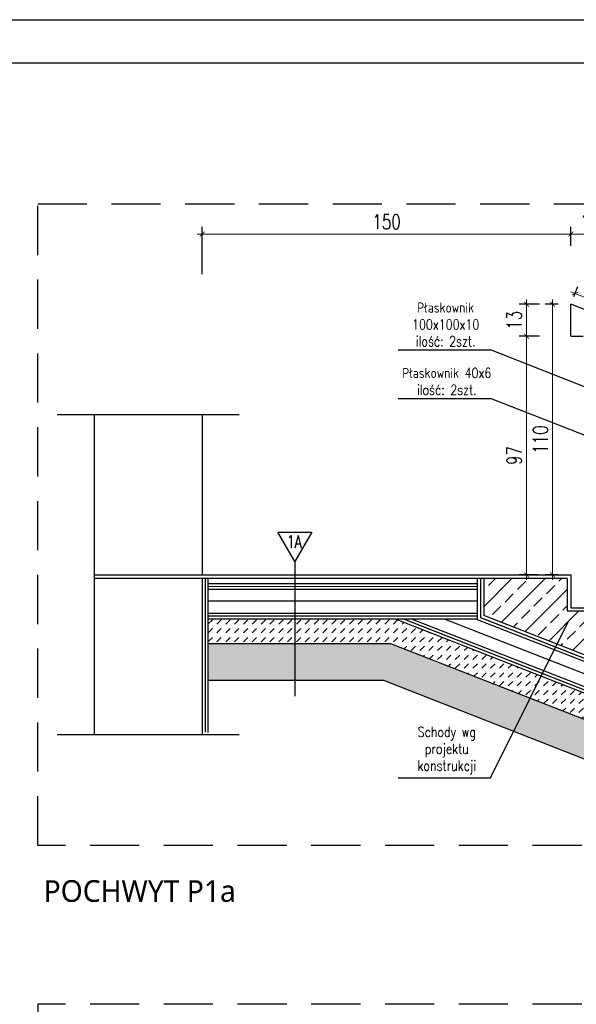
# Model space of a CAD drawing. Header units: millimetres. Extents: x 31969 to 285678, y -69766 to -1123.
# Tile 48 of 176: x 140916 to 141369, y -16873 to -16073. Entities that reach past the tile are written whole.
import ezdxf
from ezdxf.enums import TextEntityAlignment as Align
from ezdxf.lldxf.tags import DXFTag

# ---------------------------------------------------------------- set-up
doc = ezdxf.new("R2010")
doc.units = ezdxf.units.MM
doc.linetypes.add('ACAD_ISO03W100', pattern=[30, 12, -18])
doc.linetypes.add('HIDDEN', pattern=[0.375, 0.25, -0.125])
for name, color, linetype in [('a-balustrada i pochwyt', 1, 'Continuous'), ('a-balustrady detal', 5, 'Continuous'), ('a-opis 2', 1, 'Continuous'), ('a-przekrój 2', 251, 'Continuous'), ('a-przekrój 4', 118, 'Continuous'), ('a-przerywana', 250, 'HIDDEN'), ('a-ramka', 7, 'Continuous'), ('a-widokowa', 3, 'Continuous'), ('a-wymiary', 11, 'Continuous')]:
    doc.layers.add(name, color=color, linetype=linetype)
doc.styles.add('PRZEKRÓJ2', font='l_10646.ttf')
doc.styles.add('RS01507', font='romans.shx', dxfattribs={"width": 0.7, "height": 0.15})
doc.styles.add('WYMIAR', font='romans.shx', dxfattribs={"width": 0.8})
doc.styles.add('WYMIARY', font='simplex.shx', dxfattribs={"width": 0.75})
doc.linetypes.add('BATTING', pattern='A,0.0001,-0.1,[134,ltypeshp.shx,S=0.1,R=0,X=-0.1,Y=0],-0.2,[134,ltypeshp.shx,S=0.1,R=180,X=0.1,Y=0],-0.1', length=0.4001)
tags = doc.linetypes.add('DASHED', pattern=[0.75, 0.5, -0.25]).pattern_tags.tags
tags[6:7] = [DXFTag(74, 4), DXFTag(75, 0), DXFTag(340, '0'), DXFTag(46, 1.0), DXFTag(50, 0.0), DXFTag(44, 0.0), DXFTag(45, 0.0)]
tags[4:5] = [DXFTag(74, 4), DXFTag(75, 0), DXFTag(340, '0'), DXFTag(46, 1.0), DXFTag(50, 0.0), DXFTag(44, 0.0), DXFTag(45, 0.0)]
tags = doc.linetypes.add('DASHED2', pattern=[0.375, 0.25, -0.125]).pattern_tags.tags
tags[6:7] = [DXFTag(74, 4), DXFTag(75, 0), DXFTag(340, '0'), DXFTag(46, 1.0), DXFTag(50, 0.0), DXFTag(44, 0.0), DXFTag(45, 0.0)]
tags[4:5] = [DXFTag(74, 4), DXFTag(75, 0), DXFTag(340, '0'), DXFTag(46, 1.0), DXFTag(50, 0.0), DXFTag(44, 0.0), DXFTag(45, 0.0)]
doc.dimstyles.new('MAREK50', dxfattribs={"dimtxt": 12.5, "dimasz": 5, "dimexe": 3, "dimexo": 2, "dimgap": 3.5, "dimtad": 1, "dimdec": 1, "dimdsep": 46, "dimtxsty": 'WYMIARY', "dimblk1": 'ARCHTICK', "dimblk2": 'ARCHTICK', "dimsah": 1, "dimcen": 2.5, "dimdle": 5, "dimadec": 0, "dimazin": 0, "dimtfac": 1, "dimtdec": 1, "dimtmove": 1, "dimatfit": 3, "dimldrblk": 'ARCHTICK', "dimfxl": 1, "dimtolj": 1, "dimtzin": 0, "dimarcsym": 0})

# ---------------------------------------------------------------- blocks, each defined once
blk = doc.blocks.new('A$C15DF2087')
at = {"layer": 'a-przerywana', "color": 3, "ltscale": 80}
blk.add_lwpolyline([(341.31, 260.83), (0, 260.83), (0, 0), (341.31, 0)], close=True, dxfattribs=at)
blk = doc.blocks.new('_ARCHTICK')
at = {"color": 0, "linetype": 'ByBlock', "const_width": 0.15}
blk.add_lwpolyline([(-0.5, -0.5), (0.5, 0.5)], dxfattribs=at)
blk = doc.blocks.new('*D235')
at = {"layer": 'a-wymiary', "color": 0, "lineweight": 0, "ltscale": 100}
blk.add_line((139766.21, -17179.38), (139766.21, -17293.38), dxfattribs=at)
at = {"layer": 'a-wymiary', "color": 0, "linetype": 'ACAD_ISO03W100', "lineweight": -2, "ltscale": 100}
blk.add_line((139768.49, -17181.38), (139763.21, -17181.38), dxfattribs=at)
at = {"layer": 'a-wymiary', "color": 0, "lineweight": -2, "ltscale": 100}
blk.add_line((139768.49, -17291.38), (139763.21, -17291.38), dxfattribs=at)
at = {"layer": 'DEFPOINTS', "color": 0, "ltscale": 100}
for p in [(139770.49, -17181.38), (139766.21, -17291.38), (139770.49, -17291.38)]:
    blk.add_point(p, dxfattribs=at)
at = {"layer": 'a-wymiary', "color": 0, "lineweight": 0, "ltscale": 100, "xscale": 2, "yscale": 2, "zscale": 2}
for p, rotation in [((139766.21, -17181.38), 90), ((139766.21, -17291.38), 270)]:
    blk.add_blockref('_ARCHTICK', p, dxfattribs=dict(at, rotation=rotation))
at = {"layer": 'a-wymiary', "color": 0, "ltscale": 100, "insert": (139761.21, -17236.38), "char_height": 6, "attachment_point": 5, "rotation": 90, "style": 'WYMIARY'}
blk.add_mtext('\\A1;110', dxfattribs=at)
blk = doc.blocks.new('*D233')
at = {"layer": 'a-wymiary', "color": 0, "lineweight": 0, "ltscale": 100}
blk.add_line((139755.6, -17179.38), (139755.6, -17196.38), dxfattribs=at)
at = {"layer": 'a-wymiary', "color": 0, "linetype": 'ACAD_ISO03W100', "lineweight": -2, "ltscale": 100}
blk.add_line((139760.88, -17181.38), (139752.6, -17181.38), dxfattribs=at)
at = {"layer": 'a-wymiary', "color": 0, "lineweight": -2, "ltscale": 100}
blk.add_line((139760.88, -17194.38), (139752.6, -17194.38), dxfattribs=at)
at = {"layer": 'DEFPOINTS', "color": 0, "ltscale": 100}
for p in [(139762.88, -17181.38), (139755.6, -17194.38), (139762.88, -17194.38)]:
    blk.add_point(p, dxfattribs=at)
at = {"layer": 'a-wymiary', "color": 0, "lineweight": 0, "ltscale": 100, "xscale": 2, "yscale": 2, "zscale": 2}
for p, rotation in [((139755.6, -17181.38), 90), ((139755.6, -17194.38), 270)]:
    blk.add_blockref('_ARCHTICK', p, dxfattribs=dict(at, rotation=rotation))
at = {"layer": 'a-wymiary', "color": 0, "ltscale": 100, "insert": (139750.6, -17187.88), "char_height": 6, "attachment_point": 5, "rotation": 90, "style": 'WYMIARY'}
blk.add_mtext('\\A1;13', dxfattribs=at)
blk = doc.blocks.new('*D234')
at = {"layer": 'a-wymiary', "color": 0, "linetype": 'ACAD_ISO03W100', "lineweight": -2, "ltscale": 100}
blk.add_line((139760.26, -17194.38), (139752.6, -17194.38), dxfattribs=at)
at = {"layer": 'a-wymiary', "color": 0, "lineweight": 0, "ltscale": 100}
blk.add_line((139755.6, -17192.38), (139755.6, -17293.38), dxfattribs=at)
at = {"layer": 'a-wymiary', "color": 0, "lineweight": -2, "ltscale": 100}
blk.add_line((139760.26, -17291.38), (139752.6, -17291.38), dxfattribs=at)
at = {"layer": 'DEFPOINTS', "color": 0, "ltscale": 100}
for p in [(139762.26, -17194.38), (139755.6, -17291.38), (139762.26, -17291.38)]:
    blk.add_point(p, dxfattribs=at)
at = {"layer": 'a-wymiary', "color": 0, "lineweight": 0, "ltscale": 100, "xscale": 2, "yscale": 2, "zscale": 2}
for p, rotation in [((139755.6, -17194.38), 90), ((139755.6, -17291.38), 270)]:
    blk.add_blockref('_ARCHTICK', p, dxfattribs=dict(at, rotation=rotation))
at = {"layer": 'a-wymiary', "color": 0, "ltscale": 100, "insert": (139750.6, -17242.88), "char_height": 6, "attachment_point": 5, "rotation": 90, "style": 'WYMIARY'}
blk.add_mtext('\\A1;97', dxfattribs=at)
blk = doc.blocks.new('*D241')
at = {"layer": 'a-wymiary', "color": 0, "lineweight": -2, "ltscale": 100}
blk.add_line((139773.67, -17157.66), (139773.67, -17149.83), dxfattribs=at)
at = {"layer": 'a-wymiary', "color": 0, "linetype": 'ACAD_ISO03W100', "lineweight": -2, "ltscale": 100}
blk.add_line((139788.67, -17157.66), (139788.67, -17149.83), dxfattribs=at)
at = {"layer": 'a-wymiary', "color": 0, "lineweight": 0, "ltscale": 100}
blk.add_line((139790.67, -17152.83), (139771.67, -17152.83), dxfattribs=at)
at = {"layer": 'DEFPOINTS', "color": 0, "ltscale": 100}
for p in [(139773.67, -17152.83), (139773.67, -17159.66), (139788.67, -17159.66)]:
    blk.add_point(p, dxfattribs=at)
at = {"layer": 'a-wymiary', "color": 0, "lineweight": 0, "ltscale": 100, "xscale": 2, "yscale": 2, "zscale": 2, "rotation": 180}
blk.add_blockref('_ARCHTICK', (139773.67, -17152.83), dxfattribs=at)
at = {"layer": 'a-wymiary', "color": 0, "lineweight": 0, "ltscale": 100, "xscale": 2, "yscale": 2, "zscale": 2}
blk.add_blockref('_ARCHTICK', (139788.67, -17152.83), dxfattribs=at)
at = {"layer": 'a-wymiary', "color": 0, "ltscale": 100, "insert": (139781.17, -17147.83), "char_height": 6, "attachment_point": 5, "style": 'WYMIARY'}
blk.add_mtext('\\A1;15', dxfattribs=at)
blk = doc.blocks.new('*D242')
at = {"layer": 'a-wymiary', "color": 0, "lineweight": -2, "ltscale": 100}
blk.add_line((139623.67, -17169.2), (139623.67, -17149.83), dxfattribs=at)
at = {"layer": 'a-wymiary', "color": 0, "linetype": 'ACAD_ISO03W100', "lineweight": -2, "ltscale": 100}
blk.add_line((139773.67, -17157.66), (139773.67, -17149.83), dxfattribs=at)
at = {"layer": 'a-wymiary', "color": 0, "lineweight": 0, "ltscale": 100}
blk.add_line((139775.67, -17152.83), (139621.67, -17152.83), dxfattribs=at)
at = {"layer": 'DEFPOINTS', "color": 0, "ltscale": 100}
for p in [(139623.67, -17152.83), (139773.67, -17159.66), (139623.67, -17171.2)]:
    blk.add_point(p, dxfattribs=at)
at = {"layer": 'a-wymiary', "color": 0, "lineweight": 0, "ltscale": 100, "xscale": 2, "yscale": 2, "zscale": 2, "rotation": 180}
blk.add_blockref('_ARCHTICK', (139623.67, -17152.83), dxfattribs=at)
at = {"layer": 'a-wymiary', "color": 0, "lineweight": 0, "ltscale": 100, "xscale": 2, "yscale": 2, "zscale": 2}
blk.add_blockref('_ARCHTICK', (139773.67, -17152.83), dxfattribs=at)
at = {"layer": 'a-wymiary', "color": 0, "ltscale": 100, "insert": (139698.67, -17147.83), "char_height": 6, "attachment_point": 5, "style": 'WYMIARY'}
blk.add_mtext('\\A1;150', dxfattribs=at)
blk = doc.blocks.new('*D243')
at = {"layer": 'a-wymiary', "color": 0, "lineweight": -2, "ltscale": 100}
blk.add_line((139774.89, -17178.26), (139776.48, -17174.21), dxfattribs=at)
at = {"layer": 'a-wymiary', "color": 0, "lineweight": 0, "ltscale": 100}
blk.add_line((139845.25, -17204.4), (139773.52, -17176.27), dxfattribs=at)
at = {"layer": 'a-wymiary', "color": 0, "linetype": 'ACAD_ISO03W100', "lineweight": -2, "ltscale": 100}
blk.add_line((139842.89, -17204.93), (139844.48, -17200.87), dxfattribs=at)
at = {"layer": 'DEFPOINTS', "color": 0, "ltscale": 100}
for p in [(139774.16, -17180.12), (139775.39, -17177), (139842.16, -17206.79)]:
    blk.add_point(p, dxfattribs=at)
at = {"layer": 'a-wymiary', "color": 0, "lineweight": 0, "ltscale": 100, "xscale": 2, "yscale": 2, "zscale": 2}
for p, rotation in [((139775.39, -17177), 158.587079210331), ((139843.39, -17203.67), 338.587079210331)]:
    blk.add_blockref('_ARCHTICK', p, dxfattribs=dict(at, rotation=rotation))
at = {"layer": 'a-wymiary', "color": 0, "ltscale": 100, "insert": (139792.25, -17178.24), "char_height": 6, "attachment_point": 5, "rotation": 338.5871, "style": 'WYMIARY'}
blk.add_mtext('\\A1;73', dxfattribs=at)
blk = doc.blocks.new('A$C1F102E66')
at = {"layer": 'a-przekrój 4'}
h = blk.add_hatch(dxfattribs=at)
h.set_pattern_fill('BRASS,_O', color=256, scale=1.5, angle=45)
h.set_pattern_definition([(45, (-139556.737, 17401.372), (-6.7351921, 6.7351921), []), (45, (-139560.104, 17404.739), (-6.7351921, 6.7351921), [4.7625, -2.38125])])
h.paths.add_polyline_path([(263.43, 61.31), (263.43, 31.83), (283.43, 31.83), (283.43, 81.83), (249.43, 81.83), (249.43, 95.17), (215.43, 95.17), (215.43, 108.5), (181.43, 108.5), (181.43, 93.46)])
h = blk.add_hatch(dxfattribs=at)
h.set_pattern_fill('DASH', color=256, scale=0.8, angle=45, style=0)
h.set_pattern_definition([(45, (-139556.7369, 17401.3717), (2e-16, 3.59210245), [2.54, -2.54])])
h.paths.add_polyline_path([(145.49, 92), (69.41, 92), (69.41, 82), (143.6, 82), (263.43, 35.01), (263.43, 45.75)])
at = {"layer": 'a-przekrój 4', "ltscale": 1.5}
h = blk.add_hatch(dxfattribs=at)
h.set_pattern_fill('DOTS', color=256, angle=45, style=0)
h.set_pattern_definition([(45, (-139556.7369, 17401.3717), (-0.561266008, 1.683798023), [0, -1.5875])])
h.paths.add_polyline_path([(253.43, 22.82), (253.43, 31.83), (263.43, 31.83), (263.43, 35.01), (143.6, 82), (69.41, 82), (69.41, 67), (140.76, 67)])
at = {"layer": 'a-balustrada i pochwyt'}
for p, q in [((262.17, 170.85), (184.23, 201.42)), ((272.66, 147.02), (184.23, 181.69)), ((104.61, 115.4), (104.61, 60.72))]:
    blk.add_line(p, q, dxfattribs=at)
blk.add_lwpolyline([(104.61, 115.4), (97.74, 127.31), (111.49, 127.31), (104.61, 115.4), (104.61, 115.4)], dxfattribs=at)
at = {"layer": 'a-balustrady detal', "ltscale": 0.1}
for p, q in [((284.93, 193.32), (216.93, 219.99)), ((216.93, 206.99), (216.93, 219.99)), ((216.93, 206.99), (221.93, 206.99))]:
    blk.add_line(p, q, dxfattribs=at)
at = {"layer": 'a-opis 2', "ltscale": 0.1}
for p, q in [((146.57, 201.42), (184.23, 201.42)), ((146.57, 181.69), (184.23, 181.69)), ((184.23, 27.53), (215.79, 90.83)), ((146.57, 27.53), (184.23, 27.53))]:
    blk.add_line(p, q, dxfattribs=at)
at = {"layer": 'a-przekrój 2'}
for p, q in [((69.41, 106.48), (178.95, 106.48)), ((69.41, 94.48), (178.95, 94.48)), ((152.29, 92), (260.95, 49.39))]:
    blk.add_line(p, q, dxfattribs=at)
at = {"layer": 'a-przekrój 4'}
for p, q in [((215.43, 108.5), (66.93, 108.5)), ((153.96, 108.5), (66.93, 108.5)), ((69.41, 45.96), (69.41, 108.4)), ((178.95, 91.77), (178.95, 108.4)), ((181.43, 108.5), (181.43, 93.46)), ((215.43, 108.5), (215.43, 95.17)), ((178.95, 104), (69.41, 104)), ((263.43, 61.31), (181.43, 93.46)), ((249.43, 95.17), (215.43, 95.17)), ((178.95, 92), (69.41, 92)), ((260.95, 46.72), (145.49, 92)), ((260.95, 59.61), (178.95, 91.77)), ((143.6, 82), (69.41, 82)), ((263.43, 35.01), (143.6, 82)), ((140.76, 67), (69.41, 67)), ((253.43, 22.82), (140.76, 67))]:
    blk.add_line(p, q, dxfattribs=at)
at = {"layer": 'a-przekrój 4', "linetype": 'BATTING', "ltscale": 8}
for p, q in [((178.95, 99.29), (69.41, 99.29)), ((260.95, 54.55), (165.45, 92))]:
    blk.add_line(p, q, dxfattribs=at)
at = {"layer": 'a-przekrój 4', "linetype": 'DASHED', "ltscale": 8, "const_width": 0.5}
for points in [[(68.19, 108.4), (68.19, 45.96)], [(180.17, 108.4), (180.17, 92.6), (262.17, 60.45), (262.17, 31.83)], [(69.41, 105.26), (178.95, 105.26)], [(178.95, 93.26), (69.41, 93.26)], [(260.95, 48.08), (148.95, 92)]]:
    blk.add_lwpolyline(points, dxfattribs=at)
at = {"layer": 'a-przerywana', "color": 3, "ltscale": 80}
blk.add_lwpolyline([(0, 260.83), (341.31, 260.83), (341.31, 0), (0, 0)], close=True, dxfattribs=at)
at = {"layer": 'a-widokowa', "linetype": 'DASHED2', "ltscale": 30}
for p, q in [((81.93, 175.04), (7.93, 175.04)), ((81.93, 44.93), (7.93, 44.93))]:
    blk.add_line(p, q, dxfattribs=at)
at = {"layer": 'a-widokowa'}
for p, q in [((22.93, 175.04), (22.93, 109.99)), ((66.93, 175.04), (66.93, 109.99)), ((22.93, 109.99), (216.93, 109.99)), ((22.93, 109.99), (22.93, 44.93)), ((66.93, 108.5), (22.93, 108.5)), ((66.93, 108.5), (66.93, 44.93)), ((216.93, 109.99), (216.93, 96.65)), ((216.93, 96.65), (250.93, 96.65))]:
    blk.add_line(p, q, dxfattribs=at)
at = {"layer": 'a-balustrada i pochwyt', "style": 'RS01507', "width": 0.7}
blk.add_text('1A', height=5.194, dxfattribs=at).set_placement((104.33, 123.41), align=Align.MIDDLE_CENTER)
at = {"layer": 'a-opis 2', "ltscale": 0.1, "char_height": 4.1154, "attachment_point": 9, "style": 'WYMIAR'}
for s, insert, width in [('\\pxqc;Płaskownik\\P100x100x10\\Pilość: 2szt.', (183.55, 202.88), 35.1687), ('\\pxqc;Płaskownik 40x6\\Pilość: 2szt.', (187.45, 183.16), 42.0493), ('\\pxqc;Schody wg projektu konstrukcji', (187.45, 28.99), 42.0493)]:
    blk.add_mtext(s, dxfattribs=dict(at, insert=insert, width=width))
at = {"layer": 'a-wymiary', "ltscale": 100}
for base, p1, p2, picture, middle in [((66.93, 248.54), (216.93, 241.71), (66.93, 230.17), '*D242', (141.93, 253.54)), ((216.93, 248.54), (231.93, 241.71), (216.93, 241.71), '*D241', (224.43, 253.54))]:
    dim = blk.add_linear_dim(base=base, p1=p1, p2=p2, dimstyle='MAREK50', override={"dimtxt": 6, "dimasz": 2, "dimgap": 2, "dimdle": 2, "dimfxl": 10, "dimlwd": 0}, dxfattribs=at)
    dim.commit()
    dim.dimension.update_dxf_attribs({"geometry": picture, "text_midpoint": middle, "insert": (-139556.74, 17401.37)})
dim = blk.add_linear_dim(base=(218.65, 224.37), p1=(285.42, 194.58), p2=(217.42, 221.25), angle=158.5871, dimstyle='MAREK50', override={"dimtxt": 6, "dimasz": 2, "dimgap": 2, "dimdle": 2, "dimfxl": 10, "dimlwd": 0}, dxfattribs=at)
dim.commit()
dim.dimension.update_dxf_attribs({"geometry": '*D243', "text_midpoint": (233.68, 218.47), "dimtype": 129, "insert": (-139556.74, 17401.37)})
for base, p1, p2, picture, middle in [((198.87, 206.99), (206.15, 219.99), (206.15, 206.99), '*D233', (193.87, 213.49)), ((209.47, 109.99), (213.75, 219.99), (213.75, 109.99), '*D235', (204.47, 164.99)), ((198.87, 109.99), (205.52, 206.99), (205.52, 109.99), '*D234', (193.87, 158.49))]:
    dim = blk.add_linear_dim(base=base, p1=p1, p2=p2, angle=90, dimstyle='MAREK50', override={"dimtxt": 6, "dimasz": 2, "dimgap": 2, "dimdle": 2, "dimfxl": 10, "dimlwd": 0}, dxfattribs=at)
    dim.commit()
    dim.dimension.update_dxf_attribs({"geometry": picture, "text_midpoint": middle, "insert": (-139556.74, 17401.37)})

msp = doc.modelspace()

# ---------------------------------------------------------------- linework, layer by layer
at = {"layer": 'a-ramka', "ltscale": 0.5, "elevation": -38205}
for points in [[(142306.66, -17557.87), (140206.66, -17557.87), (140206.66, -16072.87), (142306.66, -16072.87)], [(140331.66, -16107.87), (142271.66, -16107.87), (142271.66, -17522.87), (140331.66, -17522.87)]]:
    msp.add_lwpolyline(points, close=True, dxfattribs=at)

# ---------------------------------------------------------------- block references
at = {"layer": 'a-balustrada i pochwyt', "ltscale": 100, "xscale": 2, "yscale": 2, "zscale": 2}
for name, p in [('A$C1F102E66', (140930.52, -16744.24)), ('A$C15DF2087', (140930.52, -17395.09))]:
    msp.add_blockref(name, p, dxfattribs=at)

# ---------------------------------------------------------------- texts
at = {"layer": 'a-opis 2', "ltscale": 40, "style": 'PRZEKRÓJ2'}
msp.add_text('POCHWYT P1a', height=17.6356, dxfattribs=at).set_placement((141013.53, -16781.32), align=Align.MIDDLE_CENTER)

doc.saveas('drawing.dxf')
